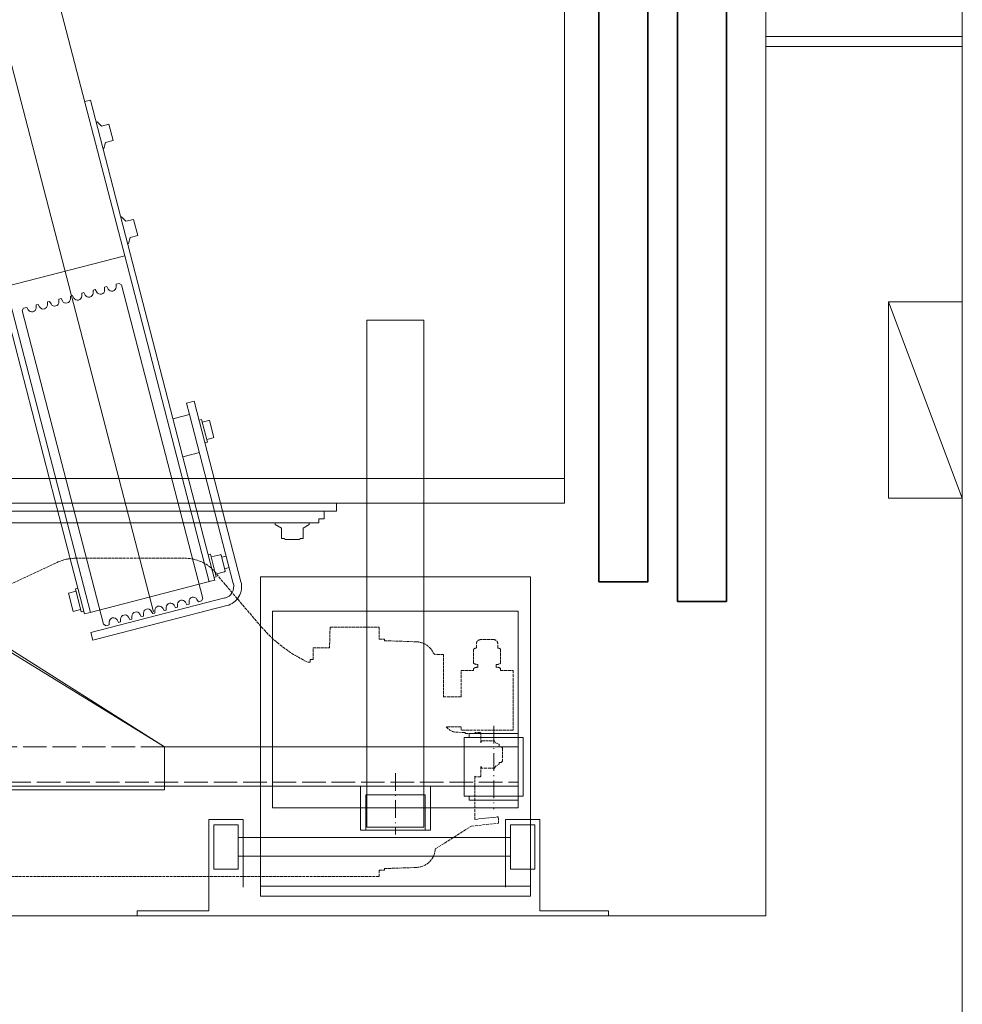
# Model space of a CAD drawing. Header units: millimetres. Extents: x 213386 to 459888, y 74252 to 208052.
# Tile 9 of 256: x 389217 to 390177, y 84917 to 85919. Entities that reach past the tile are written whole.
import ezdxf

# ---------------------------------------------------------------- set-up
doc = ezdxf.new("R2010")
doc.units = ezdxf.units.MM
doc.linetypes.add('ACAD_ISO02W100', pattern=[15, 12, -3])
doc.linetypes.add('ACAD_ISO10W100', pattern=[18.5, 12, -3, 0.5, -3])
for name, color, linetype, lineweight in [('CONT_25', 255, 'Continuous', 0), ('DASH_25', 255, 'ACAD_ISO02W100', 0), ('DASHD_25', 255, 'ACAD_ISO10W100', 0), ('NOVA', 255, 'Continuous', 0), ('NOVÁ TENKÁ', 255, 'Continuous', 0), ('NOVÁ TLUSTÁ', 255, 'Continuous', 0), ('TENKA', 255, 'Continuous', 0), ('TEXT_35', 255, 'Continuous', 0), ('ŽB', 255, 'Continuous', 0)]:
    doc.layers.add(name, color=color, linetype=linetype, lineweight=lineweight)

# ---------------------------------------------------------------- blocks, each defined once
blk = doc.blocks.new('T-0001231216_TravellingCableSupport_769652_0')
at = {"layer": 'CONT_25', "ltscale": 15}
for p, q in [((-4, 110), (-4, -110)), ((-4, 110), (0, 110)), ((0, 110), (0, -110)), ((-4, 75), (-180, 75)), ((-180, 75), (-180, -325)), ((-136, 75), (-176, 75)), ((-4, -110), (-136, -325)), ((0, -110), (-136, -325)), ((0, -110), (-4, -110)), ((-180, -325), (-136, -325)), ((-176, -325), (-176, -685)), ((-136, -325), (-136, -685)), ((-176, -630), (-186, -630)), ((-136, -630), (-126.7, -630)), ((-136, -685), (-176, -685))]:
    blk.add_line(p, q, dxfattribs=at)
at = {"layer": 'CONT_25', "ltscale": 2}
for p, q in [((-176, 75), (-176, -325)), ((-176, -524.3), (-221, -524.3)), ((-221, -595.8), (-221, -524.3)), ((-185, -529.8), (-221, -529.8)), ((-185, -590.2), (-185, -529.8)), ((-185, -590.2), (-221, -590.2)), ((-176, -595.8), (-221, -595.8))]:
    blk.add_line(p, q, dxfattribs=at)
at = {"layer": 'CONT_25', "ltscale": 1.5}
for p, q in [((-126.5, -630), (-186.2, -630)), ((-186.2, -630), (-186.2, -690)), ((-176.2, -630), (-186.2, -630)), ((-136.5, -630), (-126.5, -630)), ((-136, -630), (-126.6, -630)), ((-126.5, -630), (-126.5, -690)), ((-186.2, -635), (-190.2, -635)), ((-190.2, -635), (-190.2, -685)), ((-126.5, -635), (-122.5, -635)), ((-122.5, -635), (-122.5, -685)), ((-186.2, -685), (-190.2, -685)), ((-126.5, -690), (-186.2, -690)), ((-126.5, -685), (-122.5, -685))]:
    blk.add_line(p, q, dxfattribs=at)
at = {"layer": 'DASH_25', "ltscale": 2}
for p, q in [((-172, 75), (-172, -685)), ((-136, -325), (-136, 75))]:
    blk.add_line(p, q, dxfattribs=at)
at = {"layer": 'DASHD_25', "ltscale": 1.5}
for p, q in [((-162.7, -560), (-225.3, -560)), ((-114.8, -660), (-199.4, -660))]:
    blk.add_line(p, q, dxfattribs=at)
blk = doc.blocks.new('MX20_Planview')
at = {"layer": 'DASH_25', "ltscale": 0.25}
for p, q in [((58.2, 667), (58.2, 679.8)), ((58.2, 679.8), (119.2, 679.8)), ((119.2, 679.8), (119.2, 626.8)), ((35.4, 664.1), (31.1, 664.1)), ((36.6, 667), (50.9, 667)), ((55.2, 662.7), (52.1, 662.7)), ((56.4, 667), (58.2, 667)), ((130.1, 660.7), (132, 661.7)), ((132, 661.7), (133.6, 665.7)), ((133.6, 665.7), (136, 665.7)), ((136, 667.7), (137.2, 668.9)), ((136, 665.7), (136, 667.7)), ((137.2, 668.9), (150.8, 668.9)), ((150.8, 668.9), (152, 667.7)), ((152, 667.7), (152, 665.7)), ((152, 665.7), (153.6, 665.7)), ((153.6, 665.7), (156, 661.7)), ((156, 661.7), (157.9, 660.7)), ((207.3, 664.7), (213.8, 664.8)), ((209.9, 640.9), (207.3, 664.7)), ((216.8, 637.3), (213.8, 664.8)), ((26.9, 659.9), (26.9, 646.7)), ((130.1, 648), (130.1, 660.7)), ((157.9, 660.7), (157.9, 648)), ((35.4, 642.5), (31.1, 642.5)), ((55.2, 643.9), (52.1, 643.9)), ((122, 646.9), (121.5, 646.4)), ((121.5, 646.4), (121.5, 641.4)), ((132, 646.9), (122, 646.9)), ((132, 646.9), (130.1, 648)), ((157.9, 648), (156, 646.9)), ((156, 646.9), (166, 646.9)), ((166, 646.9), (166.5, 646.4)), ((166.5, 646.4), (166.5, 641.4)), ((36.6, 639.5), (50.9, 639.5)), ((56.4, 639.5), (58.2, 639.5)), ((58.2, 626.8), (58.2, 639.5)), ((121.5, 641.4), (122, 640.9)), ((122, 640.9), (122.6, 640.9)), ((122.6, 630.9), (122.6, 640.9)), ((122.6, 640.9), (122.6, 640.9)), ((166.5, 641.4), (166, 640.9)), ((209.9, 640.9), (166, 640.9)), ((240, 600.6), (216.8, 637.3)), ((85, 626.8), (58.2, 626.8)), ((85, 626.8), (85, 608.9)), ((115.7, 626.8), (115.7, 611.8)), ((119.2, 626.8), (115.7, 626.8)), ((121.4, 630.9), (121.2, 622.6)), ((121.4, 630.9), (122.6, 630.9)), ((122.6, 630.9), (122.6, 630.9)), ((42, 608.9), (85, 608.9)), ((42, 608.9), (42, 601.2)), ((28, 548.9), (29.1, 581.3)), ((260, 548.9), (258.9, 581.3)), ((260, 548.9), (258.9, 581.3)), ((14.2, 543.5), (26.5, 543.5)), ((14.2, 493.5), (14.2, 543.5)), ((26.5, 548.9), (28, 548.9)), ((26.5, 543.5), (26.5, 548.9)), ((261.5, 548.9), (260, 548.9)), ((261.5, 548.9), (260, 548.9)), ((261.5, 543.5), (261.5, 548.9)), ((261.5, 543.5), (268, 543.5)), ((268, -543.5), (268, 543.5)), ((14.2, 493.5), (35.1, 492.9)), ((35.1, 476.7), (35.1, 492.9)), ((47.1, 476.2), (35.6, 476.2)), ((47.1, 473.2), (47.1, 476.2)), ((50, 473.2), (47.1, 473.2)), ((50, 473.2), (50, 471.2)), ((13.8, 423.4), (-37.7, 379.5)), ((-55.9, 233.6), (-55.9, 346)), ((-27.6, 164), (-52.2, 216.7)), ((-30.5, 163.5), (-30.5, 151.5)), ((-27.6, 164), (-30, 164)), ((-22.5, 161.5), (-22.5, 161.5)), ((-30, 151), (-22.5, 151)), ((-22.5, 153.5), (-22.5, 153.5)), ((-22.5, 151), (-22.5, 149)), ((-22.5, 149), (-21.8, 149)), ((-20.9, 99.7), (-20.9, 140.8)), ((-20.9, 101.7), (-20.9, 99.7)), ((-10.9, 89.7), (0, 89.7)), ((0, -89.7), (0, 89.7)), ((-10.9, -89.7), (0, -89.7)), ((-20.9, -101.7), (-20.9, -99.7)), ((-20.9, -99.7), (-20.9, -140.8)), ((-22.5, -149), (-21.8, -149)), ((-22.5, -151), (-22.5, -149)), ((-30.5, -163.5), (-30.5, -151.5)), ((-30, -151), (-22.5, -151)), ((-27.6, -164), (-52.2, -216.7)), ((-27.6, -164), (-30, -164)), ((-55.9, -233.6), (-55.9, -346)), ((13.8, -423.4), (-37.7, -379.5)), ((35, -492.9), (35, -476.7)), ((35.5, -476.2), (47, -476.2)), ((47, -473.2), (50, -473.2)), ((47, -473.2), (47, -476.2)), ((50, -473.2), (50, -471.2)), ((14.2, -493.5), (35, -492.9)), ((14.2, -543.5), (14.2, -493.5)), ((14.2, -543.5), (26.5, -543.5)), ((26.5, -543.5), (26.5, -548.9)), ((26.5, -548.9), (28, -548.9)), ((28, -548.9), (29.1, -581.3)), ((260, -548.9), (258.9, -581.3)), ((260, -548.9), (258.9, -581.3)), ((261.5, -548.9), (260, -548.9)), ((261.5, -548.9), (260, -548.9)), ((261.5, -543.5), (261.5, -548.9)), ((261.5, -543.5), (268, -543.5)), ((42, -608.9), (42, -601.2)), ((245.1, -599.6), (238.1, -601.9)), ((42, -608.9), (85, -608.9)), ((85, -613.1), (85, -608.9)), ((85, -626.8), (85, -608.9)), ((236, -627.9), (236, -604.8)), ((238, -601.9), (238, -601.9)), ((58.2, -626.8), (58.2, -639.5)), ((85, -626.8), (58.2, -626.8)), ((121.3, -626.8), (119.2, -626.8)), ((119.2, -679.8), (119.2, -626.8)), ((121.4, -630.9), (121.3, -626.8)), ((122.6, -630.9), (121.4, -630.9)), ((122.6, -630.9), (122.6, -640.9)), ((224, -625.9), (217.4, -636.3)), ((236, -627.9), (226, -627.9)), ((236, -627.9), (226, -627.9)), ((36.6, -639.5), (50.9, -639.5)), ((56.4, -639.5), (58.2, -639.5)), ((121.5, -641.4), (122, -640.9)), ((121.5, -646.4), (121.5, -641.4)), ((122.6, -640.9), (122, -640.9)), ((166.5, -641.4), (166, -640.9)), ((209, -640.9), (166, -640.9)), ((166.5, -646.4), (166.5, -641.4)), ((26.9, -646.7), (26.9, -659.9)), ((35.4, -642.5), (31.1, -642.5)), ((55.2, -643.9), (52.1, -643.9)), ((122, -646.9), (121.5, -646.4)), ((132, -646.9), (122, -646.9)), ((132, -646.9), (130.1, -648)), ((132, -646.9), (130.1, -648)), ((132, -646.9), (130.1, -648)), ((132, -646.9), (130.1, -648)), ((132, -646.9), (130.1, -648)), ((132, -646.9), (130.1, -648)), ((132, -646.9), (130.1, -648)), ((130.1, -648), (130.1, -660.7)), ((130.1, -648), (130.1, -660.7)), ((130.1, -648), (130.1, -660.7)), ((130.1, -648), (130.1, -660.7)), ((130.1, -648), (130.1, -660.7)), ((130.1, -648), (130.1, -660.7)), ((130.1, -648), (130.1, -660.7)), ((157.9, -648), (156, -646.9)), ((156, -646.9), (165.6, -646.9)), ((157.9, -648), (156, -646.9)), ((157.9, -648), (156, -646.9)), ((157.9, -648), (156, -646.9)), ((157.9, -648), (156, -646.9)), ((157.9, -660.7), (157.9, -648)), ((157.9, -660.7), (157.9, -648)), ((157.9, -660.7), (157.9, -648)), ((157.9, -660.7), (157.9, -648)), ((157.9, -660.7), (157.9, -648)), ((166, -646.9), (166.5, -646.4)), ((130.1, -660.7), (132, -661.7)), ((130.1, -660.7), (132, -661.7)), ((130.1, -660.7), (132, -661.7)), ((130.1, -660.7), (132, -661.7)), ((130.1, -660.7), (132, -661.7)), ((130.1, -660.7), (132, -661.7)), ((130.1, -660.7), (132, -661.7)), ((156, -661.7), (157.9, -660.7)), ((156, -661.7), (157.9, -660.7)), ((156, -661.7), (157.9, -660.7)), ((156, -661.7), (157.9, -660.7)), ((156, -661.7), (157.9, -660.7)), ((35.4, -664.1), (31.1, -664.1)), ((36.6, -667), (50.9, -667)), ((55.2, -662.7), (52.1, -662.7)), ((56.4, -667), (58.2, -667)), ((58.2, -667), (58.2, -679.8)), ((132, -661.7), (133.6, -665.7)), ((132, -661.7), (133.6, -665.7)), ((132, -661.7), (133.6, -665.7)), ((132, -661.7), (133.6, -665.7)), ((132, -661.7), (133.6, -665.7)), ((132, -661.7), (133.6, -665.7)), ((132, -661.7), (133.6, -665.7)), ((133.6, -665.7), (136, -665.7)), ((133.6, -665.7), (136, -665.7)), ((133.6, -665.7), (136, -665.7)), ((133.6, -665.7), (136, -665.7)), ((133.6, -665.7), (136, -665.7)), ((133.6, -665.7), (136, -665.7)), ((133.6, -665.7), (136, -665.7)), ((136, -665.7), (136, -667.7)), ((136, -665.7), (136, -667.7)), ((136, -665.7), (136, -667.7)), ((136, -665.7), (136, -667.7)), ((136, -665.7), (136, -667.7)), ((136, -665.7), (136, -667.7)), ((136, -667.7), (137.2, -668.9)), ((136, -667.7), (137.2, -668.9)), ((136, -667.7), (137.2, -668.9)), ((136, -667.7), (137.2, -668.9)), ((136, -667.7), (137.2, -668.9)), ((136, -667.7), (137.2, -668.9)), ((137.2, -668.9), (150.8, -668.9)), ((137.2, -668.9), (150.8, -668.9)), ((137.2, -668.9), (150.8, -668.9)), ((137.2, -668.9), (150.8, -668.9)), ((137.2, -668.9), (150.8, -668.9)), ((137.2, -668.9), (139.4, -668.9)), ((150.8, -668.9), (152, -667.7)), ((150.8, -668.9), (152, -667.7)), ((150.8, -668.9), (152, -667.7)), ((150.8, -668.9), (152, -667.7)), ((150.8, -668.9), (152, -667.7)), ((152, -665.7), (153.6, -665.7)), ((152, -667.7), (152, -665.7)), ((152, -667.7), (152, -665.7)), ((152, -667.7), (152, -665.7)), ((152, -667.7), (152, -665.7)), ((152, -667.7), (152, -665.7)), ((152, -665.7), (153.6, -665.7)), ((152, -665.7), (153.6, -665.7)), ((152, -665.7), (153.6, -665.7)), ((152, -665.7), (153.6, -665.7)), ((153.6, -665.7), (156, -661.7)), ((153.6, -665.7), (156, -661.7)), ((153.6, -665.7), (156, -661.7)), ((153.6, -665.7), (156, -661.7)), ((153.6, -665.7), (156, -661.7)), ((58.2, -679.8), (119.2, -679.8))]:
    blk.add_line(p, q, dxfattribs=at)
for centre, radius, start, end in [((31.1, 659.9), 4.2, 90, 180), ((40.6, 663.6), 5.25, 139.1176, 174.8153), ((46.9, 663.6), 5.25, 349.8415, 40.8824), ((60.3, 663.6), 5.25, 139.1176, 190.1585), ((31.1, 646.7), 4.2, 180, 270), ((40.6, 643), 5.25, 185.1847, 220.8824), ((46.9, 643), 5.25, 319.1176, 10.1585), ((60.3, 643), 5.25, 169.8415, 220.8824), ((107.2, 622.9), 14, 307.3916, 360), ((49.1, 580.6), 20, 117.1987, 178), ((39, 601.2), 3, 288.0343, 360), ((238.9, 580.6), 20, 2, 86.8412), ((-77.4, 530.1), 140.3, 310.542, 335.2076), ((35.6, 476.7), 0.5, 180, 270), ((-15.9, 346), 40, 122.8982, 180), ((-15.9, 233.6), 40, 180, 205), ((-30, 163.5), 0.5, 90, 180), ((-30, 151.5), 0.5, 180, 270), ((-60.9, 140.8), 40, 0, 11.8522), ((-10.9, 99.7), 10, 180, 270), ((-10.9, -99.7), 10, 90, 180), ((-60.9, -140.8), 40, 348.1478, 0), ((-30, -151.5), 0.5, 90, 180), ((-30, -163.5), 0.5, 180, 270), ((-15.9, -233.6), 40, 155, 180), ((-15.9, -346), 40, 180, 237.1018), ((-77.4, -530.1), 140.3, 24.7924, 49.458), ((35.5, -476.7), 0.5, 90, 180), ((49.1, -580.6), 20, 182, 242.8013), ((238.9, -580.6), 20, 288.0343, 358), ((238.9, -580.6), 20, 288.0343, 358), ((39, -601.2), 3, 360, 71.9657), ((239, -604.8), 3, 108.0343, 180), ((226, -625.9), 2, 179.4199, 270), ((40.6, -643), 5.25, 139.1176, 174.8153), ((46.9, -643), 5.25, 349.8415, 40.8824), ((60.3, -643), 5.25, 139.1176, 190.1585), ((209, -630.9), 10, 270, 327.6863), ((31.1, -646.7), 4.2, 90, 180), ((31.1, -659.9), 4.2, 180, 270), ((40.6, -663.6), 5.25, 185.1847, 220.8824), ((46.9, -663.6), 5.25, 319.1176, 10.1585), ((60.3, -663.6), 5.25, 169.8415, 220.8824)]:
    blk.add_arc(centre, radius, start, end, dxfattribs=at)
blk = doc.blocks.new('ev výtah')
at = {"layer": 'NOVÁ TENKÁ'}
for p, q in [((28910.4, 12972.4), (28910.4, 11297.4)), ((28935.4, 12947.4), (28935.4, 11297.4)), ((28799.9, 11715.8), (31220.7, 12344.1)), ((28799.1, 11779.9), (30859.1, 12314)), ((29162.4, 11745), (31222.4, 12279.1)), ((28913.7, 11816), (29286.5, 11912.3)), ((28890.4, 11862.8), (28890.4, 11547.4)), ((28902.4, 11861.9), (28902.4, 11529.4)), ((29162.4, 11745), (29131.2, 11866)), ((28787.1, 11766.5), (29106.5, 11849.3)), ((29106.5, 11849.3), (29109, 11847.9)), ((29107.3, 11843.2), (29109.8, 11844.6)), ((29109, 11847.9), (29109.8, 11844.6)), ((29112.3, 11835.1), (29109.3, 11835.1)), ((29110.3, 11831.6), (29112.8, 11833)), ((29112.3, 11835.1), (29112.8, 11833)), ((29115.3, 11823.5), (29112.4, 11823.5)), ((29113.3, 11819.9), (29115.8, 11821.4)), ((29115.3, 11823.5), (29115.8, 11821.4)), ((28797.6, 11786), (28913.7, 11816)), ((29118.3, 11811.9), (29115.4, 11811.9)), ((29116.3, 11808.3), (29118.8, 11809.8)), ((29118.3, 11811.9), (29118.8, 11809.8)), ((28818.7, 11802.3), (28800.3, 11797.5)), ((28820.7, 11794.5), (28818.7, 11802.3)), ((29121.3, 11800.3), (29118.4, 11800.3)), ((29121.3, 11800.3), (29121.8, 11798.2)), ((28823.1, 11795.2), (28799.8, 11789.2)), ((28802.3, 11789.8), (28800.3, 11797.5)), ((28823.7, 11792.7), (28823.1, 11795.2)), ((29119.3, 11796.7), (29121.8, 11798.2)), ((28770.8, 11777.5), (28778.6, 11779.5)), ((28813.9, 11643), (28778.6, 11779.5)), ((28799.1, 11780.2), (28797.6, 11786)), ((28831.9, 11653.4), (28799.1, 11780.2)), ((28800.5, 11786.7), (28799.8, 11789.2)), ((28948, 11683.4), (29320.8, 11779.7)), ((29124.3, 11788.7), (29121.4, 11788.7)), ((29122.3, 11785.1), (29124.8, 11786.5)), ((29124.3, 11788.7), (29124.8, 11786.5)), ((29320.8, 11779.7), (29319.3, 11785.5)), ((28806.1, 11641), (28770.8, 11777.5)), ((29127.3, 11777), (29124.4, 11777.1)), ((29125.3, 11773.5), (29127.9, 11774.9)), ((29127.3, 11777), (29127.9, 11774.9)), ((29298.7, 11773.1), (29294.2, 11768.7)), ((29298.5, 11773.9), (29298.7, 11773.1)), ((28787.1, 11766.5), (28785.6, 11764)), ((28785.6, 11764), (28786.5, 11760.8)), ((28789.4, 11760.8), (28786.5, 11760.8)), ((29130.3, 11765.4), (29127.4, 11765.4)), ((29128.3, 11761.9), (29130.9, 11763.3)), ((29130.3, 11765.4), (29130.9, 11763.3)), ((29271.4, 11766.9), (29271.6, 11766.1)), ((29271.6, 11766.1), (29277.7, 11764.4)), ((29279.7, 11756.7), (29277.7, 11764.4)), ((29279.7, 11756.7), (29296.2, 11761)), ((29294.2, 11768.7), (29296.2, 11761)), ((28788.9, 11751.3), (28791.5, 11752.7)), ((28788.9, 11751.3), (28789.5, 11749.2)), ((28792.4, 11749.2), (28789.5, 11749.2)), ((29133.3, 11753.8), (29130.4, 11753.8)), ((29134.2, 11750.6), (29132.7, 11748.1)), ((29133.3, 11753.8), (29134.2, 11750.6)), ((28792, 11739.7), (28794.5, 11741.1)), ((28792, 11739.7), (28792.5, 11737.6)), ((29132.7, 11748.1), (28813.3, 11665.3)), ((29162.4, 11745), (28830.3, 11659.1)), ((29174.6, 11741.9), (29174.8, 11741.1)), ((29174.8, 11741.1), (29180.9, 11739.4)), ((29182.9, 11731.7), (29180.9, 11739.4)), ((29201.9, 11748.1), (29197.4, 11743.7)), ((29197.4, 11743.7), (29199.4, 11735.9)), ((29201.7, 11748.9), (29201.9, 11748.1)), ((28795.4, 11737.6), (28792.5, 11737.6)), ((28795, 11728.1), (28797.5, 11729.5)), ((29182.9, 11731.7), (29199.4, 11735.9)), ((28795, 11728.1), (28795.5, 11726)), ((28798.4, 11725.9), (28795.5, 11726)), ((28798, 11716.5), (28800.5, 11717.9)), ((28798, 11716.5), (28798.5, 11714.3)), ((28801.4, 11714.3), (28798.5, 11714.3)), ((28801, 11704.8), (28803.5, 11706.3)), ((28801, 11704.8), (28801.5, 11702.7)), ((28804.4, 11702.7), (28801.5, 11702.7)), ((28804, 11693.2), (28806.5, 11694.7)), ((28804, 11693.2), (28804.5, 11691.1)), ((28807.5, 11691.1), (28804.5, 11691.1)), ((29000.8, 11678.9), (28996.4, 11695.9)), ((28807, 11681.6), (28809.5, 11683.1)), ((28807, 11681.6), (28807.6, 11679.5)), ((28810.5, 11679.5), (28807.6, 11679.5)), ((29000.8, 11678.9), (28828.5, 11634.4)), ((28831.8, 11653.3), (28948, 11683.4)), ((28962.1, 11668.9), (28957.7, 11685.9)), ((29012.4, 11681.9), (29000.8, 11678.9)), ((29014.4, 11674.2), (29012.4, 11681.9)), ((28810, 11670), (28812.5, 11671.4)), ((28810, 11670), (28810.9, 11666.8)), ((29014.4, 11674.2), (28830.5, 11626.6)), ((28995.1, 11669.2), (28995.7, 11666.8)), ((28810.9, 11666.8), (28813.3, 11665.3)), ((28858, 11660.1), (28858.6, 11657.7)), ((28971.8, 11663.2), (28972.5, 11660.8)), ((28972.5, 11660.8), (28995.7, 11666.8)), ((28975.4, 11661.5), (28977, 11655)), ((28992.8, 11666), (28994.5, 11659.5)), ((28994.5, 11659.5), (28994.7, 11658.8)), ((28834.7, 11654.1), (28835.4, 11651.7)), ((28835.4, 11651.7), (28858.6, 11657.7)), ((28840.6, 11643.4), (28838.3, 11652.4)), ((28858, 11647.9), (28855.7, 11656.9)), ((28977.2, 11654.3), (28977, 11655)), ((28977.2, 11654.3), (28994.7, 11658.8)), ((28841.7, 11642.7), (28857.4, 11646.8)), ((28844.9, 11638.6), (28843.7, 11643.3)), ((28856.6, 11641.7), (28855.4, 11646.3)), ((28885.1, 11585.4), (28888.7, 11591.7)), ((28888.7, 11591.7), (28890.4, 11591.7)), ((28874.1, 11582.4), (28873.4, 11581.3)), ((28873.4, 11581.3), (28873.4, 11567.5)), ((28874.4, 11582.4), (28874.1, 11582.4)), ((28885.1, 11585.4), (28874.4, 11585.4)), ((28874.4, 11582.4), (28874.4, 11585.4)), ((28874.1, 11566.4), (28873.4, 11567.5)), ((28874.4, 11566.4), (28874.1, 11566.4)), ((28874.4, 11563.4), (28874.4, 11566.4)), ((28874.4, 11563.4), (28885.1, 11563.4)), ((28885.1, 11563.4), (28888.7, 11557.2)), ((28888.7, 11557.2), (28890.4, 11557.2)), ((28894.4, 11547.4), (28890.4, 11547.4)), ((28894.4, 11541.9), (28894.4, 11547.4)), ((28894.4, 11541.9), (28902.4, 11541.9)), ((28910.4, 11529.4), (28902.4, 11529.4))]:
    blk.add_line(p, q, dxfattribs=at)
at = {"layer": 'NOVÁ TENKÁ', "ltscale": 0.25}
for p, q in [((28490.4, 11732.4), (28495.4, 11732.4)), ((28495.4, 11732.4), (28495.4, 11659.4)), ((28495.4, 11659.4), (28588.4, 11659.4)), ((28588.4, 11659.4), (28588.4, 11624.4)), ((28582.9, 11654.4), (28537.9, 11654.4)), ((28537.9, 11654.4), (28537.9, 11629.4)), ((28582.9, 11629.4), (28582.9, 11654.4)), ((28537.9, 11629.4), (28582.9, 11629.4)), ((28550.9, 11352.4), (28550.9, 11629.4)), ((28569.9, 11352.4), (28569.9, 11629.4)), ((28588.4, 11624.4), (28519.4, 11624.4)), ((28588.4, 11357.4), (28519.4, 11357.4)), ((28537.9, 11327.4), (28537.9, 11352.4)), ((28537.9, 11352.4), (28582.9, 11352.4)), ((28582.9, 11352.4), (28582.9, 11327.4)), ((28588.4, 11322.4), (28588.4, 11357.4)), ((28495.4, 11252.4), (28495.4, 11322.4)), ((28495.4, 11322.4), (28588.4, 11322.4)), ((28582.9, 11327.4), (28537.9, 11327.4)), ((28490.4, 11252.4), (28495.4, 11252.4))]:
    blk.add_line(p, q, dxfattribs=at)
at = {"layer": 'NOVÁ TENKÁ', "lineweight": 35}
for p, q in [((28810.4, 11132.4), (28810.4, 11182.4)), ((28810.4, 11182.4), (31310.4, 11182.4)), ((31310.4, 11132.4), (28810.4, 11132.4))]:
    blk.add_line(p, q, dxfattribs=at)
at = {"layer": 'NOVÁ TENKÁ'}
for points in [[(28835.4, 11606.9), (28510.4, 11606.9), (28510.4, 11331.9), (28835.4, 11331.9)], [(28800.4, 11594.4), (28600.4, 11594.4), (28600.4, 11344.4), (28800.4, 11344.4)], [(28613.4, 11440.4), (28613.4, 11498.4), (28580.4, 11498.4), (28580.4, 11440.4)], [(29096.9, 11440.4), (29096.9, 11498.4), (28580.4, 11498.4), (28580.4, 11440.4)]]:
    blk.add_lwpolyline(points, close=True, dxfattribs=at)
for points in [[(28520.4, 11606.9), (28520.4, 11331.9)], [(28910.4, 11297.4), (29460.4, 11297.4), (29460.4, 11262.4)]]:
    blk.add_lwpolyline(points, dxfattribs=at)
at = {"layer": 'NOVÁ TENKÁ', "lineweight": 35}
blk.add_lwpolyline([(28830.4, 11262.4), (31290.4, 11262.4), (31290.4, 11212.4), (28830.4, 11212.4)], close=True, dxfattribs=at)
at = {"layer": 'NOVÁ TENKÁ'}
for centre, radius, start, end in [((29109.4, 11839.4), 4.3, 119.531, 269.531), ((29112.4, 11827.8), 4.3, 119.531, 269.531), ((29115.4, 11816.2), 4.3, 119.531, 269.531), ((29118.4, 11804.6), 4.3, 119.531, 269.531), ((29121.4, 11793), 4.3, 119.531, 269.531), ((29124.4, 11781.4), 4.3, 119.531, 269.531), ((29127.4, 11769.7), 4.3, 119.531, 269.531), ((28789.4, 11756.5), 4.3, 299.531, 89.531), ((29130.5, 11758.1), 4.3, 119.531, 269.531), ((28792.4, 11744.9), 4.3, 299.531, 89.531), ((28795.4, 11733.3), 4.3, 299.531, 89.531), ((28798.4, 11721.6), 4.3, 299.531, 89.531), ((28801.4, 11710), 4.3, 299.531, 89.531), ((28804.4, 11698.4), 4.3, 299.531, 89.531), ((28807.4, 11686.8), 4.3, 299.531, 89.531), ((28810.4, 11675.2), 4.3, 299.531, 89.531), ((28825.5, 11646), 20, 194.4904, 284.4904), ((28825.5, 11646), 12, 194.4904, 284.4904), ((28841.5, 11643.6), 0.9, 194.4904, 284.4904), ((28857.2, 11647.7), 0.9, 284.4904, 14.4904)]:
    blk.add_arc(centre, radius, start, end, dxfattribs=at)
at = {"layer": 'NOVÁ TENKÁ', "rotation": 180}
blk.add_blockref('MX20_Planview', (28798.4, 12029.4), dxfattribs=at)
at = {"layer": 'NOVÁ TENKÁ'}
blk.add_blockref('T-0001231216_TravellingCableSupport_769652_0', (28798.4, 12029.4), dxfattribs=at)

msp = doc.modelspace()

# ---------------------------------------------------------------- linework, layer by layer
at = {"layer": 'NOVA'}
msp.add_line((389976.638, 85007.155), (387876.638, 85007.155), dxfattribs=at)
at = {"layer": 'NOVÁ TLUSTÁ', "ltscale": 5}
msp.add_lwpolyline([(389976.638, 85892.154), (390176.638, 85892.154), (390176.638, 85902.154), (389976.638, 85902.154)], close=True, dxfattribs=at)
at = {"layer": 'TENKA', "ltscale": 5}
msp.add_line((389976.638, 87252.155), (389976.638, 85902.154), dxfattribs=at)
at = {"layer": 'TENKA', "linetype": 'ACAD_ISO10W100', "ltscale": 5}
msp.add_line((390176.638, 87252.155), (390176.638, 85902.154), dxfattribs=at)
at = {"layer": 'TENKA'}
msp.add_lwpolyline([(390101.638, 85432.154), (390176.638, 85432.154), (390176.638, 85632.154), (390101.638, 85632.154)], close=True, dxfattribs=at)
msp.add_lwpolyline([(390101.638, 85632.154), (390176.638, 85432.154)], dxfattribs=at)
at = {"layer": 'ŽB'}
for p, q in [((389976.638, 85892.154), (389976.638, 85007.155)), ((389976.638, 85892.154), (390176.638, 85892.154)), ((390176.638, 85892.154), (390176.638, 84857.154)), ((389976.638, 85007.155), (387876.638, 85007.155))]:
    msp.add_line(p, q, dxfattribs=at)

# ---------------------------------------------------------------- block references
at = {"layer": 'TEXT_35', "rotation": 90}
msp.add_blockref('ev výtah', (401069.045, 56516.715), dxfattribs=at)

doc.saveas('drawing.dxf')
